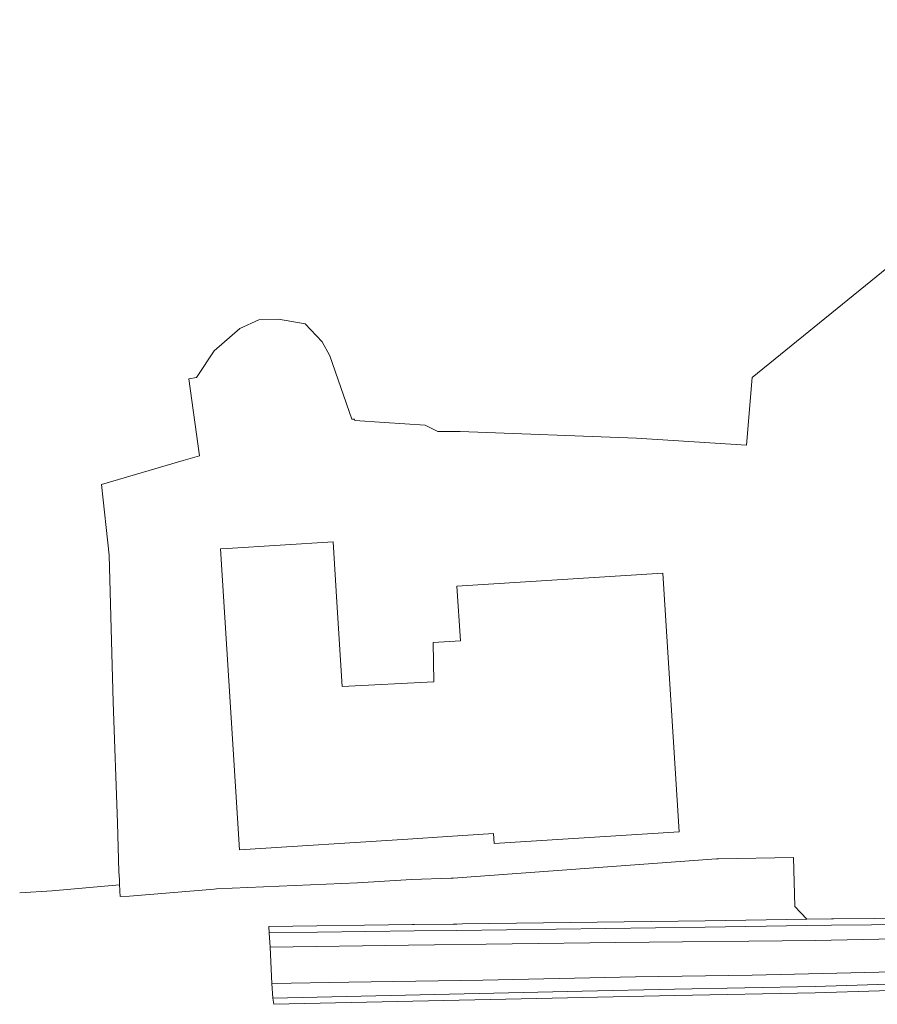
# Model space of a CAD drawing. Header units: metres. Extents: x 191562 to 192551, y 309453 to 310109.
# Tile 2 of 49: x 191562 to 191644, y 309607 to 309700. Entities that reach past the tile are written whole.
import ezdxf

# ---------------------------------------------------------------- set-up
doc = ezdxf.new("R2010")
doc.units = ezdxf.units.M
for name, color, linetype, lineweight in [('B-WE-GR-GRAS-GV', 253, 'Continuous', 9), ('B-WE-OG-TERREIN_ERF-GV', 253, 'Continuous', 9), ('B-WE-VH-GESLOTENVERHARDING_ASFALT-GV', 253, 'Continuous', 9), ('B-WE-VH-OPENVERHARDING_SIERBESTRATING-GV', 253, 'Continuous', 9)]:
    doc.layers.add(name, color=color, linetype=linetype, lineweight=lineweight)

msp = doc.modelspace()

# ---------------------------------------------------------------- linework, layer by layer
at = {"layer": 'B-WE-GR-GRAS-GV'}
msp.add_lwpolyline([(191562.071, 309617.31), (191565.175, 309617.511), (191571.57, 309618.074), (191571.545, 309618.569), (191571.509, 309619.29), (191571.374, 309623.953), (191570.943, 309635.421), (191570.58, 309649.401), (191569.849, 309656.11), (191577.609, 309658.392), (191579.161, 309658.853), (191578.155, 309666.158), (191578.891, 309666.279), (191578.952, 309666.373), (191580.556, 309668.832), (191582.986, 309670.958), (191584.808, 309671.755), (191586.668, 309671.831), (191589.212, 309671.376), (191590.844, 309669.667), (191591.558, 309668.356), (191593.65, 309662.316), (191593.892, 309662.316), (191593.935, 309662.204), (191596.761, 309662.002), (191600.618, 309661.753), (191601.839, 309661.166)], dxfattribs=at)
at = {"layer": 'B-WE-OG-TERREIN_ERF-GV'}
for points in [[(191676.599, 309700.298), (191664.178, 309698.365), (191658.347, 309675.224), (191656.673, 309672), (191646.187, 309678.054), (191631.723, 309666.286), (191631.188, 309659.843), (191620.713, 309660.509), (191603.96, 309661.166), (191601.839, 309661.166)], [(191571.57, 309618.074), (191571.595, 309617.572), (191571.6, 309617.472), (191571.63, 309616.953), (191572.52, 309616.988), (191580.563, 309617.671), (191580.77, 309617.689), (191594.179, 309618.269), (191599.309, 309618.57), (191603.1, 309618.696), (191603.297, 309618.703), (191628.322, 309620.544), (191628.495, 309620.547), (191635.638, 309620.665), (191635.773, 309615.997), (191636.9, 309614.796)]]:
    msp.add_lwpolyline(points, dxfattribs=at)
msp.add_lwpolyline([(191581.165, 309650.003), (191581.791, 309650.043), (191591.863, 309650.683), (191592.228, 309644.931), (191592.737, 309636.927), (191601.43, 309637.351), (191601.385, 309641.088), (191603.967, 309641.252), (191603.637, 309646.45), (191623.224, 309647.694), (191624.785, 309623.119), (191607.17, 309622), (191607.111, 309622.933), (191602.734, 309622.655), (191598.966, 309622.415), (191582.982, 309621.4)], close=True, dxfattribs=at)
at = {"layer": 'B-WE-VH-GESLOTENVERHARDING_ASFALT-GV'}
for points in [[(191687.283, 309614.411), (191687.192, 309615.507), (191678.697, 309615.32), (191672.421, 309615.044), (191668.166, 309614.93), (191661.725, 309614.686), (191656.171, 309614.491), (191650.641, 309614.344), (191639.253, 309614.238), (191636.91, 309614.196), (191627.238, 309614.044), (191603.632, 309613.743), (191599.58, 309613.692), (191585.798, 309613.516), (191585.875, 309612.153)], [(191586.032, 309608.695), (191586.152, 309607.311), (191615.547, 309607.948), (191624.339, 309608.148), (191637.7, 309608.397), (191652.615, 309608.867), (191660.37, 309609.111), (191687.709, 309609.98), (191687.669, 309611.2)]]:
    msp.add_lwpolyline(points, dxfattribs=at)
msp.add_lwpolyline([(191585.875, 309612.153), (191586.032, 309608.695), (191593.355, 309608.829), (191606.089, 309609.02), (191620.604, 309609.318), (191631.709, 309609.491), (191646.45, 309609.818), (191662.942, 309610.177), (191679.979, 309610.833), (191687.669, 309611.2), (191687.283, 309614.411), (191685.467, 309614.307), (191670.21, 309613.622), (191654.26, 309613.138), (191637.723, 309612.78), (191618.743, 309612.576), (191599.053, 309612.347)], close=True, dxfattribs=at)
at = {"layer": 'B-WE-VH-OPENVERHARDING_SIERBESTRATING-GV'}
for points in [[(191687.192, 309615.507), (191687.157, 309616.106), (191687.381, 309616.308), (191678.678, 309615.916), (191672.4, 309615.64), (191668.147, 309615.526), (191661.703, 309615.282), (191656.422, 309615.097), (191656.691, 309614.86), (191651.846, 309614.693), (191646.986, 309614.749), (191647.165, 309614.908), (191639.438, 309614.836), (191639.251, 309614.838), (191636.9, 309614.796), (191627.229, 309614.644), (191604.156, 309614.35), (191603.624, 309614.343), (191603.296, 309614.339), (191599.572, 309614.292), (191599.403, 309614.29), (191585.756, 309614.116), (191585.798, 309613.516)], [(191586.152, 309607.311), (191586.233, 309606.712), (191614.169, 309607.318), (191615.56, 309607.348), (191624.351, 309607.548), (191637.715, 309607.797), (191649.937, 309608.182), (191652.634, 309608.267), (191660.389, 309608.511), (191665.403, 309608.67), (191687.877, 309609.385), (191687.709, 309609.98)]]:
    msp.add_lwpolyline(points, dxfattribs=at)

doc.saveas('drawing.dxf')
